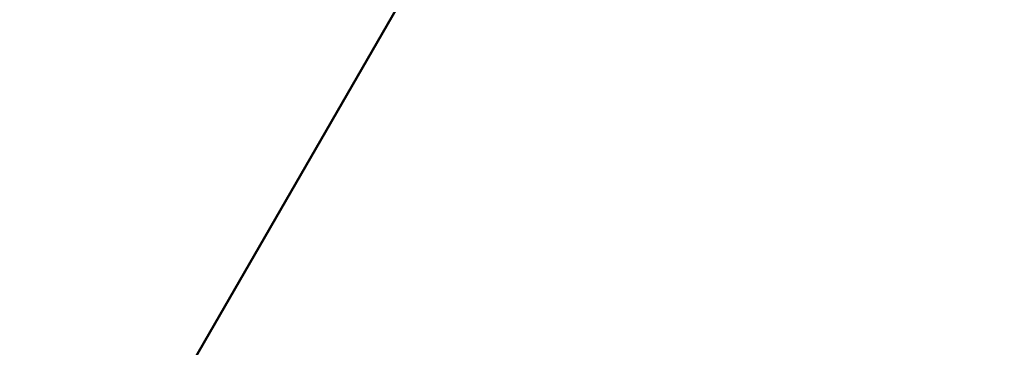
# Model space of a CAD drawing. Header units: millimetres. Extents: x -2000 to 2000, y -2000 to 2000.
# Tile 132 of 256: x -7 to -5.413, y 0.507 to 1.034. Entities that reach past the tile are written whole.
import ezdxf

# ---------------------------------------------------------------- set-up
doc = ezdxf.new("R2010")
doc.units = ezdxf.units.MM
doc.layers.add('E-LITE-EQPM', color=33, linetype='Continuous', lineweight=40)

msp = doc.modelspace()

# ---------------------------------------------------------------- meshes
at = {"layer": 'E-LITE-EQPM'}
mesh = msp.add_polyface(dxfattribs=at)
corners = [(-7, 0, 3962), (-3.5, -6.0622, 3962), (3.5, -6.0622, 3962), (7, 0, 3962), (3.5, 6.0622, 3962), (-3.5, 6.0622, 3962)]
mesh.append_faces([[corners[k] for k in face] for face in [(0, 3, 4, 5)]], dxfattribs={"vtx0": -1})
mesh.append_faces([[corners[k] for k in face] for face in [(1, 2, 3, 0)]], dxfattribs={"vtx2": -1})
mesh = msp.add_polyface(dxfattribs=at)
corners = [(4, 0, 3917), (0, 4, 3917), (-4, 0, 3917), (-7, 0, 3962), (-3.5, 6.0622, 3962), (3.5, 6.0622, 3962), (7, 0, 3962)]
mesh.append_faces([[corners[k] for k in face] for face in [(5, 0, 1), (1, 4, 5)]], dxfattribs={"vtx0": -1, "vtx2": -1})
mesh.append_faces([[corners[k] for k in face] for face in [(6, 0, 5), (3, 4, 2)]], dxfattribs={"vtx1": -1})
mesh.append_faces([[corners[k] for k in face] for face in [(1, 2, 4)]], dxfattribs={"vtx1": -1, "vtx2": -1})

doc.saveas('drawing.dxf')
